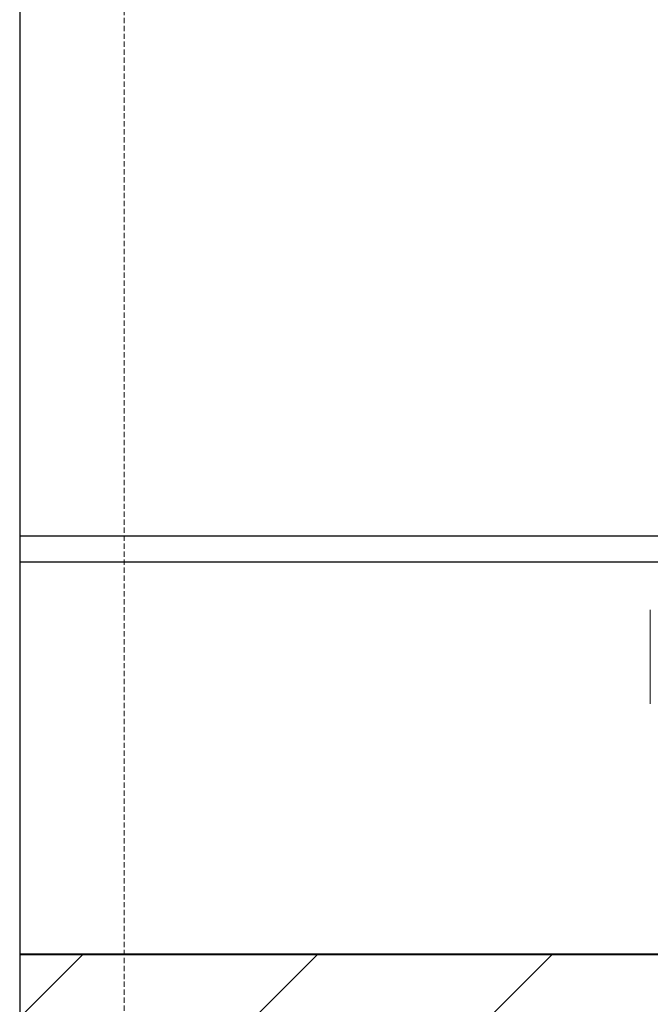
# Model space of a CAD drawing. Header units: millimetres. Extents: x -1893473 to 1546619, y -568027 to 942944.
# Tile 225 of 256: x 166967 to 167268, y -495583 to -495112. Entities that reach past the tile are written whole.
import ezdxf
from ezdxf.enums import TextEntityAlignment as Align

# ---------------------------------------------------------------- set-up
doc = ezdxf.new("R2010")
doc.units = ezdxf.units.MM
doc.header["$LTSCALE"] = 0.2
doc.linetypes.add('HIDDEN', pattern=[9.525, 6.35, -3.175])
doc.layers.get('0').update_dxf_attribs({"lineweight": 0})
for name, color, linetype, lineweight in [('!! 0_ Istn-sciany', 7, 'Continuous', 30), ('!! 0_ Istn-widok', 1, 'Continuous', 15), ('!! 0_Istn-cienka', 4, 'Continuous', 9), ('!! 0_Opis_pom', 9, 'Continuous', 13), ('!! 1_hatch projektowane ściany', 4, 'Continuous', 5), ('!! 1_OPIS POM NOWE', 140, 'Continuous', 5), ('!! 1_PROJ Sciany', 2, 'Continuous', 40), ('P-Opis nadproża', 150, 'Continuous', 9)]:
    doc.layers.add(name, color=color, linetype=linetype, lineweight=lineweight)
doc.layers.add('!! 1_zabudowa GK', color=33, linetype='Continuous')
doc.layers.add('!!_@ wypos sanit nd', color=7, linetype='Continuous', lineweight=0, plot=False)
doc.layers.add('Powierzchnia', color=140, linetype='Continuous', lineweight=5, plot=False)
doc.styles.add('ARIAL', font='tahoma.ttf')

# ---------------------------------------------------------------- blocks, each defined once
blk = doc.blocks.new('A$C4ebe9e89')
blk.add_lwpolyline([(0.20099, 0.05547), (0.20099, 0.01048)])
blk = doc.blocks.new('A$C2EB40A8D')
at = {"layer": '!! 1_hatch projektowane ściany'}
h = blk.add_hatch(dxfattribs=at)
h.set_pattern_fill('ANSI31', color=256, scale=25)
h.set_pattern_definition([(45, (-604946.8, 1976053.4), (-56.1266008, 56.1266008), [])])
h.paths.add_polyline_path([(3298.87011, -1277.48603), (6407.5648, -1277.48603), (6407.5648, -1157.48603), (3298.87011, -1157.48603)])
at = {"layer": '!! 0_ Istn-sciany'}
for points in [[(3298.87011, -232.48603), (3298.87011, -4892.48603)], [(3298.87011, -752.48603), (3298.87011, -1112.48603)]]:
    blk.add_lwpolyline(points, dxfattribs=at)
at = {"layer": '!! 0_ Istn-widok'}
blk.add_lwpolyline([(3298.87011, -602.48603), (3298.87011, -752.48603)], dxfattribs=at)
at = {"layer": '!! 0_Istn-cienka', "linetype": 'HIDDEN', "ltscale": 2}
blk.add_lwpolyline([(3348.87011, 2357.51397), (3348.87011, -3342.48603)], dxfattribs=at)
at = {"layer": '!! 1_hatch projektowane ściany'}
blk.add_lwpolyline([(3298.87011, -1277.48603), (6407.5648, -1277.48603), (6407.5648, -1157.48603), (3298.87011, -1157.48603)], close=True, dxfattribs=at)
at = {"layer": '!! 1_PROJ Sciany'}
blk.add_lwpolyline([(6407.5648, -1157.48603), (3298.87011, -1157.48603)], dxfattribs=at)
at = {"layer": '!! 1_zabudowa GK'}
for points in [[(6407.5648, -957.48603), (3298.87011, -957.48603)], [(6407.5648, -969.98603), (3298.87011, -969.98603)]]:
    blk.add_lwpolyline(points, dxfattribs=at)
at = {"layer": 'Powierzchnia'}
blk.add_lwpolyline([(9048.87011, 1657.51397), (9048.87011, -47.48603), (6407.5648, -47.48603), (6407.5648, -957.48603), (3298.87011, -957.48603), (3298.87011, 1657.51397)], close=True, dxfattribs=at)
at = {"layer": '!!_@ wypos sanit nd', "xscale": 1000, "yscale": 1000, "zscale": 1000, "rotation": 180}
blk.add_blockref('A$C4ebe9e89', (3801.52528, -982.22497), dxfattribs=at)
at = {"layer": '!! 0_Opis_pom', "ltscale": 0.7, "style": 'ARIAL'}
for tag, p in [('B1,21', (-891.77727, 31796.97458)), ('A1,16', (-13651.31084, 31587.95236)), ('B1,19', (-5798.61305, 31587.22944)), ('B1/17', (-9701.43347, 31565.05244)), ('1,23', (10805.41388, 31565.05244)), ('1,22', (4526.58954, 31507.65132)), ('A1,1', (-16866.13618, 31459.3792)), ('B1,18', (-7791.62894, 31330.08444)), ('B1,20', (-2961.4347, 31167.05787)), ('A1,6', (-19287.17717, 30923.71998)), ('B1,1', (14135.63445, 30913.92963)), ('B1,3', (17346.74696, 30023.81022)), ('B1,4', (29817.71501, 29157.67457)), ('A1,5', (-23454.5385, 28820.77901)), ('A1,2', (-17502.57721, 28602.57524)), ('B1,2D', (2616.16402, 28559.52261)), ('A1,15', (-13651.31084, 28261.46046)), ('B1,4', (29883.58177, 28158.35876)), ('B1,2B', (18801.54781, 27650.12382)), ('B1,2A', (13086.7373, 27376.04393)), ('A1,3', (-16846.27912, 25980.40356)), ('B1,8', (9089.53994, 25356.27639)), ('B1,6', (31915.87888, 23754.79829)), ('A1,4', (-24010.17576, 23559.17399)), ('B1,14', (-11621.32288, 23261.44183)), ('B1,13', (-3080.55208, 22924.09997)), ('B1,5', (29245.49088, 22896.69268)), ('B1,10', (3982.60923, 22874.21277)), ('B1,9', (5634.43488, 22623.92098)), ('B1,2C', (13327.26639, 22378.5328)), ('B1,7', (16398.41175, 22348.28836)), ('B1,11', (5553.20442, 20939.83877)), ('B1,12', (3693.27174, 20628.72148)), ('C1,3', (5969.08376, 16336.01084)), ('C1,2', (11955.93711, 11671.55655)), ('C1,1', (15659.17205, 11415.94196)), ('C1,4', (5140.00888, 9205.5831)), ('C1,5', (5680.4486, 6154.54995)), ('C1,10', (16327.05085, 6080.66085)), ('C1,9', (16526.57171, 3173.45283)), ('C1,6', (6367.37903, 2771.84181)), ('D0,18', (-1981.87701, -110.73158)), ('D0,7', (-13531.42299, -1159.67649)), ('C1,7', (7275.77161, -1303.00991)), ('D0,17', (2064.87671, -1345.69113)), ('D0,3', (-9324.21674, -1442.63631)), ('D0,6', (-17529.61851, -1957.37463)), ('D0,10', (-21369.4432, -2140.60378)), ('D,09', (-12990.08379, -2746.32902)), ('D0,2', (-5516.19514, -3101.87722)), ('D0,16', (2266.73061, -3284.15369)), ('D0,8', (-14357.79539, -3567.69719)), ('D0,5', (-10461.54478, -3629.26575)), ('D0,4', (-8396.53404, -4353.7937)), ('D0,15', (1974.41895, -5205.84774)), ('D0,1', (-5633.49598, -5662.48534)), ('D0,11', (-23334.09291, -6045.78706)), ('D0,12', (-22436.85763, -9302.9678)), ('D0,13', (-22436.85763, -11581.16526)), ('D0,14', (-13645.94445, -11884.57769))]:
    blk.add_attdef(tag, text='', height=119.68, dxfattribs=at).set_placement(p, align=Align.MIDDLE_CENTER)
at = {"layer": '!! 1_OPIS POM NOWE', "style": 'ARIAL'}
for tag, p in [('C1.7A', (7769.3756, 685.765)), ('C1.7C', (7655.80151, -2045.04756)), ('C1.8B', (10935.93068, -2107.41983)), ('C1.8A', (13897.39715, -2120.69016)), ('C1.7B', (8274.43201, -3270.18959)), ('E1.2', (16701.02923, -5331.07351)), ('E1.5E', (21974.23379, -5463.99012)), ('E1.5D', (24989.27391, -5785.36474)), ('E1.1', (8357.81567, -5851.01076)), ('E1.5C', (25222.53959, -6394.64172)), ('E1.5B', (27694.70831, -7009.86571)), ('E1.6', (5279.46063, -8141.28746)), ('E1.5A', (25547.9555, -8495.18994)), ('E1.5G', (23977.19473, -9792.46695)), ('E1.5F', (22414.7084, -9822.66389)), ('E1,4', (13935.69867, -10458.20073)), ('E1.5L', (28030.8296, -11267.7725)), ('E1.3', (5639.18862, -11994.01941)), ('E1.5H', (23988.49716, -12231.38049)), ('E1.5K', (27714.73934, -12977.98364)), ('E1.5I', (22290.68736, -13989.9049)), ('E1.5J', (27095.71534, -16088.17469))]:
    blk.add_attdef(tag, text='', height=119.68, dxfattribs=at).set_placement(p, align=Align.MIDDLE_CENTER)

msp = doc.modelspace()

# ---------------------------------------------------------------- block references
at = {"layer": 'P-Opis nadproża', "color": 4}
msp.add_blockref('A$C2EB40A8D', (163667.94092, -494401.63474), dxfattribs=at)

doc.saveas('drawing.dxf')
